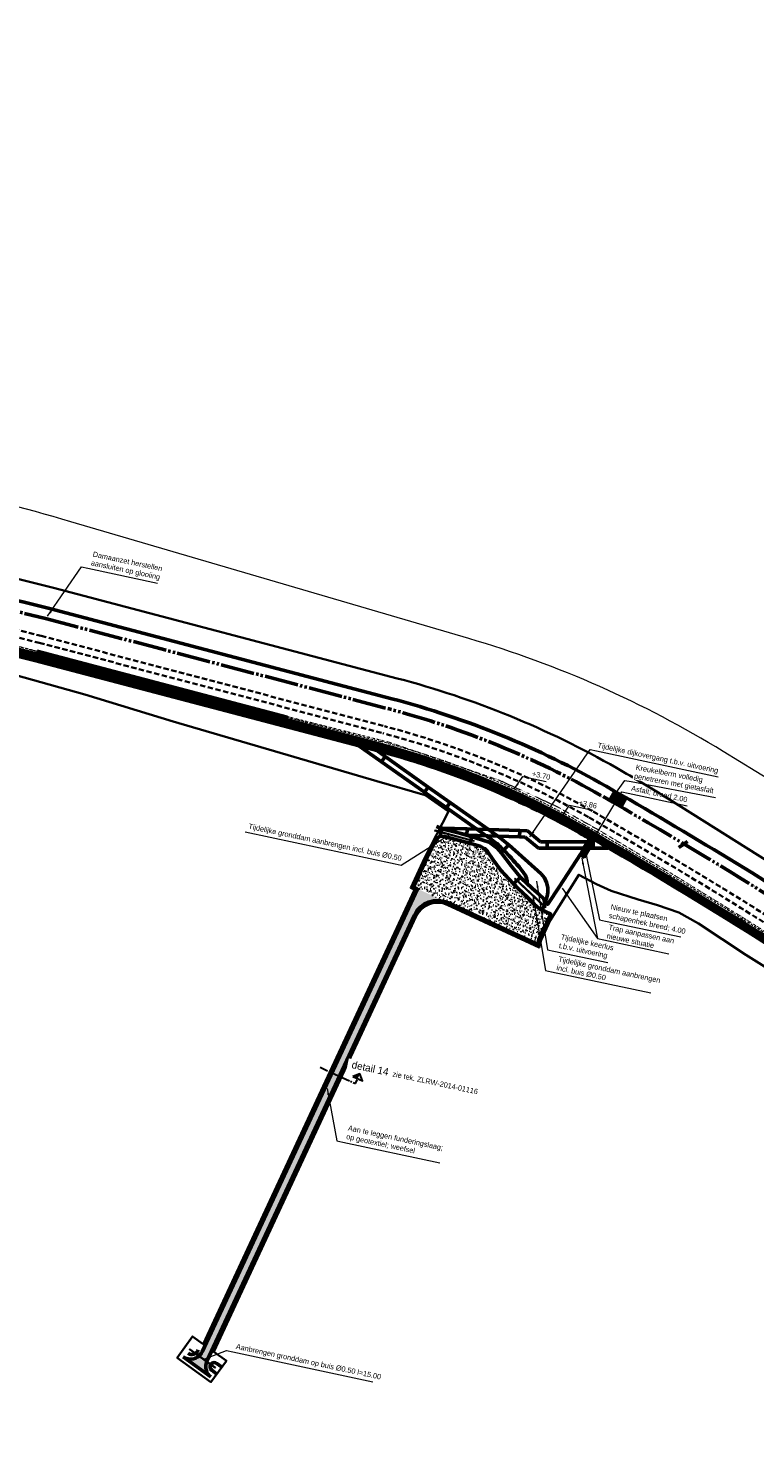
# Model space of a CAD drawing. Header units: metres. Extents: x 63663 to 67388, y 393975 to 407310.
# Tile 17 of 49: x 65671 to 66014, y 402852 to 403528. Entities that reach past the tile are written whole.
import ezdxf

# ---------------------------------------------------------------- set-up
doc = ezdxf.new("R2010")
doc.units = ezdxf.units.M
for name, pattern in [('CENTER2', [28.574999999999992, 19.05, -3.174999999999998, 3.174999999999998, -3.174999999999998]), ('DOT', [0.25, 0, -0.25]), ('HIDDEN', [0.375, 0.25, -0.125]), ('JIS_09_08', [10.750000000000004, 8, -0.55, 0.55, -0.55, 0.55, -0.55]), ('ONDERHOUDSSTROOK', [28, 8, -20])]:
    doc.linetypes.add(name, pattern=pattern)
for name, color, linetype, lineweight in [('BS-PERKOENRIJ', 203, 'DOT', 5), ('maatvoering-leadr', 7, 'Continuous', 30), ('Plts-Detail', 3, 'CENTER2', 30), ('Plts-Dwarsprofiel', 5, 'CENTER2', 70), ('sn-arcering_grijs', 8, 'Continuous', 20), ('sn-arcering_lgrijs', 9, 'Continuous', 20), ('TM-Buis', 2, 'Continuous', 15), ('TM-Dijkovergang-tijdelijk', 71, 'Continuous', 50), ('TM-Glooiing', 4, 'Continuous', 50), ('TM-Insteek', 211, 'HIDDEN', 13), ('TM-Kreukelberm', 43, 'Continuous', 50), ('TM-Maatlijnen', 1, 'Continuous', 13), ('TM-Materiaalscheiding', 3, 'HIDDEN', 35), ('TM-Onderhoudsweg', 3, 'Continuous', 35), ('TM-Raster', 41, 'RASTER', 50), ('TM-Teenconstructie', 20, 'JIS_09_08', 50), ('TM-Verharding', 2, 'Continuous', 50), ('TM-Werkgrens', 62, 'PBZ-WERKGRENS', 35)]:
    doc.layers.add(name, color=color, linetype=linetype, lineweight=lineweight)
doc.styles.add('StagCAD', font='StagCAD.ttf')
doc.linetypes.add('PBZ-WERKGRENS', pattern='A,5.5,-1.05,["O",StagCAD,S=2,R=0,X=0,Y=-1],-3.45', length=10)
doc.linetypes.add('RASTER', pattern='A,3,-2,[200,RASTER,S=0.75,R=0,X=0,Y=0],-2,3', length=10)
doc.dimstyles.new('leader 1_1000', dxfattribs={"dimtxt": 2.5, "dimasz": 3, "dimexe": 0, "dimexo": 0, "dimgap": 1, "dimtad": 1, "dimrnd": 0.001, "dimzin": 1, "dimdsep": 46, "dimtxsty": 'StagCAD', "dimblk1": 'RAD_PIJL', "dimblk2": 'RAD_PIJL', "dimsah": 1, "dimcen": 0.09, "dimse1": 1, "dimse2": 1, "dimclrd": 1, "dimclre": 1, "dimclrt": 7, "dimazin": 0, "dimtfac": 1, "dimtix": 1, "dimtmove": 0, "dimatfit": 0, "dimfxl": 1, "dimtvp": 0.8299999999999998, "dimtolj": 1, "dimtzin": 0, "dimlwd": 15, "dimarcsym": 0})

# ---------------------------------------------------------------- blocks, each defined once
blk = doc.blocks.new('RAD_PIJL')
at = {"color": 1, "linetype": 'Continuous'}
blk.add_solid([(-2.828427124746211, -0.75), (-2.828427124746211, 0.75), (0, 0)], dxfattribs=at)
blk = doc.blocks.new('dsnpijl')
at = {"layer": 'Plts-Detail', "ltscale": 0.2}
blk.add_line((-4.978608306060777, 0.462016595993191), (-9.957216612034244, 0.924033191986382), dxfattribs=at)
at = {"layer": 'Plts-Detail', "linetype": 'Continuous', "ltscale": 0.2, "flags": 128}
blk.add_lwpolyline([(-10.41923320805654, -4.054575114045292), (-9.495200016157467, 5.902641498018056), (-14.93582491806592, 1.386049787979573), (-10.41923320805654, -4.054575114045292)], dxfattribs=at)
at = {"layer": 'Plts-Detail', "ltscale": 0.2}
blk.add_solid([(-9.95721661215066, 0.924033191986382), (-14.93582491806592, 1.386049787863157), (-10.41923320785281, -4.054575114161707)], dxfattribs=at)

msp = doc.modelspace()

# ---------------------------------------------------------------- hatches: boundary and pattern name
at = {"layer": 'sn-arcering_grijs'}
h = msp.add_hatch(dxfattribs=at)
h.set_pattern_fill('AR-CONC', color=256, scale=0.02, angle=77.48000000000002, style=0)
h.set_pattern_definition([(127.48, (65969.09166858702, 402767.5623349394), (1.101082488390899, 3.487942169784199), [0.381, -4.190999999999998]), (72.48000000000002, (65969.09166858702, 402767.5623349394), (-3.883073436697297, 0.1402406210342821), [0.3048, -3.352811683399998]), (177.9314447, (65969.18342517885, 402767.8529958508), (-2.781990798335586, 3.628182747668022), [0.323800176, -3.561804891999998]), (123.6642, (65968.09982866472, 402767.7825838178), (1.996143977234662, 5.110378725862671), [0.5715, -6.2865]), (174.11555761, (65968.26617337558, 402768.2084484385), (-3.801557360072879, 5.707917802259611), [0.4857004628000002, -5.342712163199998]), (68.66415117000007, (65968.09982866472, 402767.7825838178), (-3.801557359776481, 5.707917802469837), [0.4571993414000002, -5.029194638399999]), (98.47999999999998, (65968.4579130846, 402768.2234415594), (2.654007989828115, 2.516799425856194), [0.381, -4.190999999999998]), (43.48000000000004, (65968.4579130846, 402768.2234415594), (-3.328211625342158, 2.005214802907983), [0.3048, -3.352799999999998]), (148.931445, (65968.67908041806, 402768.4331748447), (-0.6742036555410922, 4.522014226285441), [0.323800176, -3.561798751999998]), (114.9799999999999, (65969.09166858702, 402767.5623349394), (-1.637496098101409, 0.4269006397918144), [0, -3.312159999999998, 0, -3.403599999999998, 0, -3.365499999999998]), (84.98000000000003, (65969.09166858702, 402767.5623349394), (-1.666262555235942, 1.738958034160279), [0, -1.940559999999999, 0, -3.235959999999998, 0, -1.282699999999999]), (44.97999999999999, (65968.84609108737, 402766.456433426), (0.6997179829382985, 2.622488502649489), [0, -1.27, 0, -3.9624, 0, -5.257799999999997]), (34.98, (65968.73596664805, 402765.9605134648), (0.1457928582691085, 3.002373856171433), [0, -1.650999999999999, 0, -2.63144, 0, -3.7338])])
edge = h.paths.add_edge_path()
edge.add_arc((65864.30862451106, 403102.4343541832), 12.00000000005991, 65.10823439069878, 155.0656008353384, ccw=False)
edge.add_line((65869.35948992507, 403113.3196083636), (65854.85328593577, 403120.0489896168))
edge.add_line((65854.85328593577, 403120.0489896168), (65752.87112675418, 402900.6921799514))
edge.add_arc((65747.43038033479, 402903.221661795), 5.999999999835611, 234.1487845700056, 335.06560083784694, ccw=False)
edge.add_line((65743.91628573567, 402898.3584181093), (65756.43180144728, 402889.3993072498))
edge.add_arc((65760.6380470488, 402893.6780334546), 5.999999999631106, 155.065600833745, 225.4894219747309, ccw=False)
edge.add_line((65755.19730062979, 402896.2075152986), (65853.42713167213, 403107.4933178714))
at = {"layer": 'sn-arcering_lgrijs'}
h = msp.add_hatch(color=256, dxfattribs=at)
h.dxf.hatch_style = 1
edge = h.paths.add_edge_path()
edge.add_line((65551.68383113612, 403267.4436287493), (65556.79896681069, 403278.4124796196))
edge.add_line((65556.79896681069, 403278.4124796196), (65501.98403396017, 403292.0669708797))
edge.add_arc((65153.17913577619, 401919.7206210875), 1415.980000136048, 75.73928053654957, 77.41508903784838)
edge.add_line((65461.70166963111, 403301.6805361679), (65456.55944140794, 403290.6535882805))
edge.add_arc((65153.17913574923, 401919.7206210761), 1404.100000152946, 75.73812834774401, 77.52184026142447, ccw=False)
edge.add_arc((1544873.313091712, 6342005.496034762), 6120212.589272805, 256.0119559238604, 256.0124633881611)
h = msp.add_hatch(color=256, dxfattribs=at)
h.dxf.hatch_style = 1
edge = h.paths.add_edge_path()
edge.add_arc((56421.33428857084, 386593.6200658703), 19110.82857814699, 60.08816942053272, 60.10689107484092, ccw=False)
edge.add_line((65951.2686486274, 403158.7678175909), (65953.76724077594, 403163.0987571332))
edge.add_arc((64818.28566328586, 401194.9095648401), 2272.242748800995, 60.01862681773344, 60.17643366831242)
edge.add_line((65948.34205745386, 403166.2186870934), (65945.85540325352, 403161.880882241))

# ---------------------------------------------------------------- linework, layer by layer
at = {"layer": 'Plts-Detail', "ltscale": 0.2}
msp.add_line((65808.83564782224, 403035.4582889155), (65825.54499209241, 403027.7667113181), dxfattribs=at)
at = {"layer": 'TM-Buis', "ltscale": 0.01}
for points in [[(65881.50610033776, 403142.4302853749), (65863.16554174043, 403147.3925338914), (65863.2961272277, 403147.8751801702), (65881.63668582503, 403142.9129316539)], [(65915.4200891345, 403111.0053901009), (65900.83855171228, 403124.6940264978), (65901.18076762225, 403125.0585649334), (65915.76230504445, 403111.3699285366)], [(65758.95134402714, 402892.9756984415), (65746.79272038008, 402901.7602229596), (65747.08553786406, 402902.1655104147), (65759.24416151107, 402893.3809858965)]]:
    msp.add_lwpolyline(points, close=True, dxfattribs=at)
at = {"layer": 'TM-Dijkovergang-tijdelijk'}
for p, q in [((65837.87883423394, 403180.2319288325), (65826.06079428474, 403188.5987785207)), ((65839.61451450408, 403182.6788481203), (65834.32551078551, 403186.4233183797)), ((65860.01859743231, 403168.2333158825), (65890.06813616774, 403146.9590627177)), ((65870.37199173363, 403160.9033953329), (65868.62319691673, 403158.4633507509)), ((65898.02677737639, 403140.8168375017), (65895.82510921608, 403138.2362235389)), ((65898.08243841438, 403140.7850884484), (65913.48878897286, 403127.1408953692))]:
    msp.add_line(p, q, dxfattribs=at)
at = {"layer": 'TM-Dijkovergang-tijdelijk', "ltscale": 5}
for p, q in [((65866.45897796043, 403148.735324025), (65878.34472277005, 403148.3663662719)), ((65903.2401365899, 403144.6136933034), (65905.8629952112, 403144.5330736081)), ((65903.33334623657, 403147.6122449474), (65906.98656885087, 403147.4995483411)), ((65912.16027313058, 403139.3029816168), (65905.8629952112, 403144.5330736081)), ((65913.21369671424, 403142.327718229), (65906.98656885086, 403147.4995483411)), ((65930.35248306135, 403142.3029816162), (65913.21369671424, 403142.327718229)), ((65912.16027313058, 403139.3029816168), (65930.35248306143, 403139.3029816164)), ((65938.04132494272, 403139.3029816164), (65945.01726527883, 403139.3029816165))]:
    msp.add_line(p, q, dxfattribs=at)
at = {"layer": 'TM-Dijkovergang-tijdelijk'}
for points in [[(65839.61451450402, 403182.6788481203), (65837.87883423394, 403180.2319288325), (65858.2829164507, 403165.786395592), (65860.0185967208, 403168.2333148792), (65839.61451450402, 403182.6788481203)], [(65878.34472277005, 403148.3663662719), (65878.25151312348, 403145.3678146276), (65903.2401365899, 403144.6136933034), (65903.33334623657, 403147.6122449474), (65878.34472277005, 403148.3663662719)], [(65898.07485560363, 403140.7757452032), (65897.7154100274, 403141.0829621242), (65894.91990157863, 403143.3517467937), (65892.88292767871, 403144.9140775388), (65890.39456633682, 403146.7346214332), (65890.06813616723, 403146.9590627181)], [(65916.35217536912, 403142.3029816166), (65916.3521753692, 403139.3029816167), (65938.04132494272, 403139.302981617), (65938.04132494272, 403142.302981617), (65916.35217536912, 403142.3029816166)], [(65905.30297600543, 403127.3678661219), (65904.90120941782, 403127.9205804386), (65904.26930697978, 403128.7580192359), (65903.79558565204, 403129.3758180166), (65902.97807795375, 403130.3544197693), (65902.49200971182, 403130.9380423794), (65901.93983053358, 403131.5852638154), (65901.2125005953, 403132.4302464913), (65900.2663030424, 403133.4751400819), (65899.35339509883, 403134.4934887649), (65898.33212904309, 403135.6127577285), (65896.25419352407, 403137.8068995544), (65895.82510921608, 403138.2362235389)], [(65915.16372194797, 403113.6253164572), (65915.77063881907, 403114.7910679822), (65916.32428628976, 403116.5102293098), (65916.63216395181, 403118.2946018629), (65916.57407664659, 403120.7084707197), (65916.00970936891, 403123.0611932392), (65914.96498031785, 403125.2304343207), (65913.48878897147, 403127.1408953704)]]:
    msp.add_lwpolyline(points, dxfattribs=at)
msp.add_lwpolyline([(65895.82510921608, 403138.2362235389), (65895.51018466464, 403138.5513240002, 0.0424305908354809), (65889.03604183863, 403144.0140222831), (65858.28120293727, 403165.7839799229)], format="xyb", dxfattribs=at)
msp.add_arc((65899.84788825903, 403122.9812936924), 7, 356.2480325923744, 38.80363138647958, dxfattribs=at)
at = {"layer": 'TM-Glooiing'}
for p, q in [((65750.87441959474, 402901.1422053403), (65751.08411185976, 402901.5928234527)), ((65757.47823004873, 402891.9704911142), (65759.738740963, 402890.3372870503)), ((65759.91660971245, 402895.2046182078), (65762.086, 402893.5689999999))]:
    msp.add_line(p, q, dxfattribs=at)
msp.add_lwpolyline([(65879.67182043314, 403141.519098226), (65867.79500000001, 403144.723), (65865.709, 403144.8759999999), (65866.45897796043, 403148.735324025), (65868.29147124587, 403148.2080179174), (65880.68295123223, 403144.6566200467)], close=True, dxfattribs=at)
msp.add_lwpolyline([(65909.06495761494, 403120.4056826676), (65903.72542427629, 403125.4712548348), (65900.42058666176, 403122.3370368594), (65901.424, 403121.279), (65905.86600000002, 403116.9485), (65910.308, 403112.618), (65913.028, 403110.3529999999), (65913.87299999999, 403110.3), (65915.40800000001, 403112.6289999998), (65914.77199999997, 403115.223), (65909.07439080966, 403120.3967334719)], dxfattribs=at)
for centre, radius, start, end in [((65748.15449276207, 402902.4079059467), 3, 234.1521397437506, 335.0453865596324), ((65758.69741988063, 402893.587554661), 2.025171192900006, 52.98542525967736, 232.9854252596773)]:
    msp.add_arc(centre, radius, start, end, dxfattribs=at)
at = {"layer": 'TM-Kreukelberm'}
msp.add_line((65978.64673641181, 403139.608191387), (65982.80451908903, 403142.3863816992), dxfattribs=at)
msp.add_lwpolyline([(65948.34205745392, 403166.2186870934), (65945.85540325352, 403161.880882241)], dxfattribs=at)
at = {"layer": 'TM-Maatlijnen', "ltscale": 5}
msp.add_lwpolyline([(66180.33506282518, 402943.2840051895), (66170.58252031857, 403034.5582646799, 0.2326510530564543), (66123.41828105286, 403109.1856735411), (65999.6461712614, 403185.0730899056, 0.0661748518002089), (65879.21105218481, 403238.5465889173), (65690.72942164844, 403293.9100391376, 0.0174323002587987), (65623.20291883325, 403311.2126159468), (65489.8136633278, 403340.4779624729)], format="xyb", dxfattribs=at)
at = {"layer": 'TM-Onderhoudsweg'}
for p, q in [((65932.21420449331, 403135.7407896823), (65936.93418467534, 403143.9645532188)), ((65933.94880805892, 403134.74522428), (65938.66878824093, 403142.9689878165)), ((65932.21420449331, 403135.7407896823), (65933.94880805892, 403134.7452242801))]:
    msp.add_line(p, q, dxfattribs=at)
msp.add_lwpolyline([(65931.8907219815, 403150.3005108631, -0.00102678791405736), (65933.31580896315, 403149.4914159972)], format="xyb", dxfattribs=at)
at = {"layer": 'TM-Onderhoudsweg', "linetype": 'ONDERHOUDSSTROOK', "ltscale": 0.5, "const_width": 2, "flags": 128}
msp.add_lwpolyline([(65933.08150627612, 403135.2430069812), (65937.80148645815, 403143.4667705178)], dxfattribs=at)
at = {"layer": 'TM-Raster'}
for points in [[(65935.16836584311, 403141.6914773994), (65935.26792238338, 403141.864937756), (65935.09446202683, 403141.9644942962), (65934.99490548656, 403141.7910339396)], [(65933.17723503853, 403138.2222702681), (65933.2767915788, 403138.3957306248), (65933.10333122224, 403138.495287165), (65933.00377468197, 403138.3218268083)]]:
    msp.add_lwpolyline(points, close=True, dxfattribs=at)
at = {"layer": 'TM-Verharding'}
for p, q in [((65793.24463883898, 403201.3729838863), (65674.82798694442, 403232.5429225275)), ((65752.87112675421, 402900.6921799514), (65854.85391333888, 403120.0503391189)), ((65743.91628573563, 402898.3584181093), (65757.12395245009, 402888.8147897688))]:
    msp.add_line(p, q, dxfattribs=at)
msp.add_lwpolyline([(65900.42058666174, 403122.3370368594), (65894.16800000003, 403128.93), (65890.68499999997, 403133.7329999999), (65888.1, 403137.721), (65886.63000000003, 403139.088), (65884.512, 403140.161), (65877.238, 403142.2019999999), (65867.79500000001, 403144.723), (65865.70899999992, 403144.8759999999), (65864.52200000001, 403144.131), (65863.30000000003, 403142.1889999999), (65859.33299999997, 403134.455), (65853.03970380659, 403120.8921502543), (65854.85391333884, 403120.0503391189)], dxfattribs=at)
for centre, start, end in [((65747.43038033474, 402903.2216617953), 234.1487845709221, 335.0656008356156), ((65760.63804704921, 402893.6780334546), 155.0656008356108, 234.148784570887)]:
    msp.add_arc(centre, 6, start, end, dxfattribs=at)
at = {"layer": 'TM-Werkgrens', "flags": 128}
msp.add_lwpolyline([(66091.82319728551, 402978.2455706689), (66098.74469587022, 402979.3686810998), (66093.86884400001, 403010.092378), (66088.888426, 403031.9069409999), (66085.677171, 403040.631505), (66077.82360599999, 403047.282838), (66053.814153, 403061.6377530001), (66010.333216, 403088.80142), (65987.92410699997, 403103.531199), (65978.603507, 403108.7141919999), (65968.609301, 403112.298504), (65959.344232, 403114.912316), (65946.52170499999, 403119.094984), (65939.713925, 403122.179953), (65931.21489805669, 403126.6519931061), (65917.73839526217, 403104.966880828), (65913.38100317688, 403095.6554298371), (65912.5098830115, 403092.1949911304), (65868.93858447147, 403112.4125038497, 0.413995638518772), (65854.3339227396, 403107.0717375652), (65758.41361494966, 402900.7535651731), (65764.40613293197, 402896.4234767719), (65757.1248147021, 402886.3466777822), (65741.12383964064, 402897.9087017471), (65748.4051578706, 402907.985500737), (65753.46073993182, 402904.3324258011), (65853.52522814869, 403119.5644533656), (65851.71169384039, 403120.4059511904), (65858.43420833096, 403134.8938206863), (65869.55670071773, 403156.5780546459), (65858.59555970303, 403164.3390208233), (65835.588165, 403171.051138), (65787.274328, 403185.235898), (65739.283674, 403199.3328739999), (65697.317635, 403211.9880289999), (65643.671959, 403227.097591), (65595.607758, 403238.149486), (65545.653154, 403248.90706), (65499.32721900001, 403259.459113), (65448.21907000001, 403270.500419), (65399.77777999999, 403281.792917), (65348.150559, 403293.181055), (65294.968931, 403305.9494929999), (65253.631011, 403315.136545), (65202.398073, 403326.117563), (65155.625277, 403335.858969), (65102.82116499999, 403347.04979), (65056.278186, 403356.7270139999), (65004.15561799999, 403368.596306), (64959.16211399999, 403377.836039), (64911.94522, 403388.170062), (64861.56136599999, 403398.897107), (64839.90394600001, 403403.165948), (64828.241212, 403404.0716), (64817.855906, 403405.073019), (64809.74443099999, 403401.5017949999), (64802.80540299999, 403393.950212), (64773.018251, 403359.037261), (64756.10092000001, 403342.8612229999), (64739.30865499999, 403333.030798), (64712.70690496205, 403320.9412794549)], format="xyb", dxfattribs=at)

# ---------------------------------------------------------------- block references
at = {"layer": 'Plts-Dwarsprofiel', "ltscale": 0.5, "xscale": 0.5000000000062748, "yscale": 0.5000000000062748, "zscale": 0.5000000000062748, "rotation": 250.3674842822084}
msp.add_blockref('dsnpijl', (65824.49104132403, 403025.4997336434), dxfattribs=at)

# ---------------------------------------------------------------- leaders
at = {"layer": 'maatvoering-leadr', "annotation_type": 0, "has_hookline": 1}
for points, hookline_direction, text_width, horizontal_direction in [([(65679.7662762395, 403249.0933255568), (65695.81535668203, 403272.4448825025), (65698.7498340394, 403271.8213100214)], 0, 32.75, (0.9781591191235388, -0.2078574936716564, 0)), ([(65870.35994170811, 403145.8126189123), (65847.21877628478, 403131.1209962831), (65844.28436804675, 403131.7448939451)], 1, 71.49999999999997, (0.9781360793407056, -0.2079658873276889, 0)), ([(65911.32123497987, 403123.582858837), (65916.48082191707, 403091.1346431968), (65919.4152301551, 403090.5107455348)], 0, 25.24999999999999, (0.9781360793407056, -0.2079658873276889, 0)), ([(65812.11116743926, 403025.381147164), (65816.69398640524, 403000.6544687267), (65819.62846376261, 403000.0308962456)], 0, 45.875, (0.9781591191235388, -0.2078574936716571, 0)), ([(65754.18002940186, 402897.3250734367), (65764.47429475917, 402901.2500455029), (65767.40877211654, 402900.6264730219)], 0, 66.75, (0.9781591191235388, -0.2078574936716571, 0))]:
    msp.add_leader(points, dimstyle='leader 1_1000', override={"dimgap": 1, "dimtad": 1}, dxfattribs=dict(at, hookline_direction=hookline_direction, text_width=text_width, horizontal_direction=horizontal_direction))
at = {"layer": 'maatvoering-leadr', "annotation_type": 0, "has_hookline": 1, "hookline_direction": 0, "text_width": 7.25, "horizontal_direction": (0.9781591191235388, -0.2078574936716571, 0)}
for points in [[(65900.71593146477, 403167.2530146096), (65904.82711905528, 403173.2348296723), (65907.76159641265, 403172.6112571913)], [(65921.92812459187, 403152.385018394), (65926.88951324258, 403159.6038836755), (65929.82399059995, 403158.9803111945)]]:
    msp.add_leader(points, dimstyle='leader 1_1000', dxfattribs=at)

# ---------------------------------------------------------------- next in the draw order: texts
at = {"layer": 'maatvoering-leadr', "color": 7, "char_height": 2.5, "attachment_point": 7, "rotation": 348.00317462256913, "style": 'StagCAD', "bg_fill": 3, "box_fill_scale": 1.199999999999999, "bg_fill_color": 256, "bg_fill_transparency": 0}
for s, insert in [('+3.70', (65908.94761302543, 403173.3815588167)), ('+3.86', (65931.01000721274, 403159.7506128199))]:
    msp.add_mtext(s, dxfattribs=dict(at, insert=insert))

# ---------------------------------------------------------------- next in the draw order: linework, layer by layer
at = {"layer": 'BS-PERKOENRIJ'}
msp.add_lwpolyline([(65255.323, 403328.461), (65313.082388, 403315.4430329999), (65351.284666, 403306.1830170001), (65406.254, 403295.994), (65453.08786499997, 403287.325048), (65502.06263200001, 403275.3752179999), (65550.772218, 403263.433548), (65555.50496399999, 403262.258101), (65600.086386, 403251.372977), (65647.613733, 403239.655995), (65699.760665, 403226.12152), (65743.382004, 403214.625769), (65791.183974, 403202.17536), (65841.666121, 403189.4176349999), (65893.88090599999, 403171.35515), (65920.59659, 403159.170267), (65940.16745800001, 403148.164235), (65974.449707, 403127.731855), (66009.328138, 403106.207474), (66050.89146900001, 403079.907534)], dxfattribs=at)

# ---------------------------------------------------------------- next in the draw order: leaders
at = {"layer": 'maatvoering-leadr', "annotation_type": 0, "has_hookline": 1, "hookline_direction": 0, "text_width": 58, "horizontal_direction": (0.9781591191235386, -0.207857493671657, 0)}
msp.add_leader([(65908.13117784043, 403144.5595982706), (65936.66284491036, 403185.988909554), (65939.59732226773, 403185.365337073)], dimstyle='leader 1_1000', override={"dimgap": 1, "dimtad": 1}, dxfattribs=at)

# ---------------------------------------------------------------- next in the draw order: texts
at = {"layer": 'maatvoering-leadr', "color": 7, "attachment_point": 7, "style": 'StagCAD', "bg_fill": 3, "box_fill_scale": 1.199999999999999, "bg_fill_color": 256, "bg_fill_transparency": 0}
for s, insert, char_height, rotation in [('\\A1;Damaanzet herstellen\\Paansluiten op glooiing', (65699.93585065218, 403272.5916116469), 2.5, 348.0031746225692), ('\\A1;Tijdelijke dijkovergang t.b.v. uitvoering', (65939.8410018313, 403186.1356386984), 2.5, 348.00317462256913), ('\\A1;Tijdelijke keerlus\\Pt.b.v. uitvoering', (65921.54366917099, 403091.2809157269), 2.499999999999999, 347.99682537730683)]:
    msp.add_mtext(s, dxfattribs=dict(at, insert=insert, char_height=char_height, rotation=rotation))

# ---------------------------------------------------------------- next in the draw order: hatches: boundary and pattern name
at = {"layer": 'sn-arcering_grijs'}
h = msp.add_hatch(dxfattribs=at)
h.set_pattern_fill('AR-CONC', color=256, scale=0.02, angle=77.48000000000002)
h.set_pattern_definition([(115.4831746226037, (64129.52191591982, 403635.7489259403), (1.802028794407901, 3.18289419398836), [0.381, -4.191]), (60.48317462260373, (64129.52191591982, 403635.7489259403), (-3.769113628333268, 0.9443035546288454), [0.3048, -3.352811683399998]), (165.9346193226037, (64129.67208451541, 403636.0141662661), (-1.967084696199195, 4.127197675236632), [0.323800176, -3.561804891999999]), (111.6673746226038, (64128.597519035, 403636.1705257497), (3.014776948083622, 4.58385006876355), [0.5715, -6.2865]), (162.1187322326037, (64128.84874978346, 403636.5525131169), (-2.532094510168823, 6.373434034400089), [0.4857004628, -5.342712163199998]), (56.66732579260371, (64128.597519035, 403636.1705257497), (-2.532094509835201, 6.373434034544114), [0.4571993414, -5.029194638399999]), (86.4831746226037, (64129.03941816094, 403636.5273242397), (3.119177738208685, 1.910174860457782), [0.381, -4.191]), (31.48317462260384, (64129.03941816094, 403636.5273242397), (-2.838721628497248, 2.653212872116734), [0.3048, -3.352799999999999]), (136.9346196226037, (64129.29934964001, 403636.6865054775), (0.2804560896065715, 4.563387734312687), [0.323800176, -3.561798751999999]), (102.9831746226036, (64129.52191591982, 403635.7489259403), (-1.512997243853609, 0.7579425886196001), [0, -3.312159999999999, 0, -3.403599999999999, 0, -3.365499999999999]), (72.98317462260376, (64129.52191591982, 403635.7489259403), (-1.268414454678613, 2.047322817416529), [0, -1.940559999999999, 0, -3.235959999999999, 0, -1.2827]), (32.98317462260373, (64129.05183213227, 403634.7182234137), (1.229539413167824, 2.419769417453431), [0, -1.27, 0, -3.9624, 0, -5.257799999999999]), (22.98317462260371, (64128.84103222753, 403634.2560249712), (0.7666745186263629, 2.906495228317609), [0, -1.650999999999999, 0, -2.631439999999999, 0, -3.733799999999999])])
h.paths.add_polyline_path([(65901.424, 403121.279), (65894.16800000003, 403128.93), (65890.68499999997, 403133.7329999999), (65888.1, 403137.7210000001), (65886.63000000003, 403139.0880000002), (65884.51200000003, 403140.1610000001), (65877.23800000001, 403142.2019999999), (65867.79500000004, 403144.7230000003), (65865.70899999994, 403144.8759999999), (65864.52200000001, 403144.131), (65863.30000000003, 403142.1889999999), (65859.33299999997, 403134.4550000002), (65853.03970380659, 403120.8921502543), (65911.83502952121, 403093.6105386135), (65912.43000000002, 403095.9740000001), (65914.298, 403100.394), (65916.11900000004, 403103.9849999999), (65918.00665374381, 403108.029163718), (65913.028, 403110.3529999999), (65910.308, 403112.618), (65905.86600000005, 403116.9485000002)])

# ---------------------------------------------------------------- next in the draw order: linework, layer by layer
at = {"layer": 'TM-Kreukelberm'}
for points in [[(65086.95151565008, 403382.6181289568), (65354.24682961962, 403325.3760274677), (65354.77927303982, 403327.8698210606), (65359.56821482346, 403326.8442546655, 0.006922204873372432), (65373.14386645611, 403324.1329824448), (65412.15805185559, 403316.9013831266, -0.01640397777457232), (65503.20415505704, 403296.9158311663), (65680.03405566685, 403252.8672077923), (65842.7681083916, 403210.0319278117, -0.06535252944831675), (65944.20714270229, 403168.5832794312)], [(65944.20714270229, 403168.5832794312, -0.01489407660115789), (66059.71585856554, 403098.0485980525, -0.01489407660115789)]]:
    msp.add_lwpolyline(points, format="xyb", dxfattribs=at)

# ---------------------------------------------------------------- next in the draw order: leaders
at = {"layer": 'maatvoering-leadr', "annotation_type": 0, "has_hookline": 1, "hookline_direction": 0, "text_width": 46.99999999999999, "horizontal_direction": (0.9781360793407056, -0.2079658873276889, 0)}
msp.add_leader([(65909.49029561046, 403116.9948754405), (65915.4376811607, 403081.313246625), (65918.37208939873, 403080.689348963)], dimstyle='leader 1_1000', override={"dimgap": 1, "dimtad": 1}, dxfattribs=at)
at = {"layer": 'maatvoering-leadr'}
msp.add_leader([(65923.474684, 403120.2989079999), (65940.18642859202, 403096.4398196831)], dimstyle='leader 1_1000', override={"dimgap": 1, "dimtad": 1}, dxfattribs=at)

# ---------------------------------------------------------------- next in the draw order: texts
at = {"layer": 'maatvoering-leadr', "color": 7, "attachment_point": 7, "style": 'StagCAD', "bg_fill": 3, "box_fill_scale": 1.199999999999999, "bg_fill_color": 256, "bg_fill_transparency": 0}
for s, insert, char_height, rotation in [('Asfalt; breed 2.00', (65955.83792496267, 403166.1054455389), 2.5, 348.00317462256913), ('\\A1;Tijdelijke gronddam aanbrengen\\Pincl. buis %%C0.50', (65920.50052841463, 403081.459519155), 2.499999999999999, 347.99682537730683)]:
    msp.add_mtext(s, dxfattribs=dict(at, insert=insert, char_height=char_height, rotation=rotation))

# ---------------------------------------------------------------- next in the draw order: linework, layer by layer
at = {"layer": 'TM-Materiaalscheiding', "ltscale": 10}
msp.add_lwpolyline([(64654.71803318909, 403355.4017625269, 0.2796053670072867), (64773.86571423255, 403393.7152236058), (64797.79523158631, 403421.7707777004, -0.2755656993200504), (64819.97496228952, 403429.2891078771), (65046.02617523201, 403380.8795556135, -0.004670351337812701), (65064.30894882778, 403376.7852764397, 0.004670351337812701), (65082.59172242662, 403372.6909972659), (65360.9172671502, 403313.0867382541, 0.006922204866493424), (65387.86466410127, 403307.7049171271), (65409.70309401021, 403303.6569849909, -0.01640965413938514), (65499.91710221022, 403283.8530131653), (65676.69155110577, 403239.8182029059), (65839.33929541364, 403197.0056412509, -0.06535252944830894), (65937.53260833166, 403156.8832157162, -0.01487111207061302), (66052.18283199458, 403086.8799947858)], format="xyb", dxfattribs=at)
at = {"layer": 'TM-Verharding'}
msp.add_lwpolyline([(65755.19730062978, 402896.2075152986), (65853.42713167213, 403107.4933178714, -0.4139956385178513), (65869.35948992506, 403113.3196083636), (65911.83502952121, 403093.6105386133), (65912.43000000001, 403095.9740000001), (65914.298, 403100.394), (65916.119, 403103.9849999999), (65918.0066537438, 403108.0291637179), (65913.028, 403110.3529999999)], format="xyb", dxfattribs=at)

# ---------------------------------------------------------------- next in the draw order: leaders
at = {"layer": 'maatvoering-leadr', "annotation_type": 0, "has_hookline": 1, "hookline_direction": 0, "text_width": 27.625, "horizontal_direction": (0.9781591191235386, -0.207857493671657, 0)}
msp.add_leader([(65937.5647112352, 403142.5765060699), (65951.71743099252, 403165.9587163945), (65954.65190834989, 403165.3351439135)], dimstyle='leader 1_1000', override={"dimgap": 1, "dimtad": 1}, dxfattribs=at)

# ---------------------------------------------------------------- next in the draw order: texts
at = {"layer": 'maatvoering-leadr', "color": 7, "attachment_point": 7, "style": 'StagCAD', "bg_fill": 3, "box_fill_scale": 1.199999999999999, "bg_fill_color": 256, "bg_fill_transparency": 0}
for s, insert, char_height, rotation in [('\\A1;Tijdelijke gronddam aanbrengen incl. buis %%C0.50', (65774.5198052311, 403147.8005568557), 2.499999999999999, 347.99682537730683), ('Trap aanpassen aan\\Pnieuwe situatie', (65944.30692256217, 403096.5865488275), 2.5, 348.00317462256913), ('\\A1;Aan te leggen funderingslaag;\\Pop geotextiel; weefsel', (65820.8144803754, 403000.801197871), 2.5, 348.00317462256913), ('\\A1;Aanbrengen gronddam op buis %%C0.50 l=15.00', (65768.59478872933, 402901.3967746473), 2.5, 348.00317462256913)]:
    msp.add_mtext(s, dxfattribs=dict(at, insert=insert, char_height=char_height, rotation=rotation))
at = {"layer": 'Plts-Detail', "insert": (65832.88877491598, 403036.7269784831), "char_height": 3.5, "width": 20.30990487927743, "attachment_point": 2, "rotation": 348.0000000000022, "style": 'StagCAD', "bg_fill": 3, "box_fill_scale": 1.199999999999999, "bg_fill_color": 256, "bg_fill_transparency": 0}
msp.add_mtext('detail 14', dxfattribs=at)

# ---------------------------------------------------------------- next in the draw order: linework, layer by layer
at = {"layer": 'TM-Raster'}
msp.add_lwpolyline([(65496.98620384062, 403272.2060924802), (65673.71133731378, 403228.1835667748), (65836.28212808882, 403185.3912610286, -0.06535252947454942), (65931.58152018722, 403146.4513103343, -0.0005986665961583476), (65936.25161473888, 403143.7797454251), (65935.18119220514, 403141.9147160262), (65933.09050486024, 403138.2720485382), (65932.02453086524, 403136.4147699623), (65922.16990174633, 403121.1192828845), (65916.53539412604, 403112.6916515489), (65914.77200000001, 403115.223), (65912.432, 403117.279), (65909.08360257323, 403120.3883686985), (65904.041, 403125.0710000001), (65899.20900000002, 403130.932), (65894.61900000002, 403136.9570000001), (65892.64600000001, 403139.291), (65888.824, 403142.033), (65876.86200000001, 403145.888), (65867.69300000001, 403148.179), (65863.83800000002, 403149.4860000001)], format="xyb", dxfattribs=at)

# ---------------------------------------------------------------- next in the draw order: leaders
at = {"layer": 'maatvoering-leadr', "annotation_type": 0, "has_hookline": 1, "hookline_direction": 0, "text_width": 30.5, "horizontal_direction": (0.9781591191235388, -0.2078574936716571, 0)}
msp.add_leader([(65932.71411269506, 403134.5869719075), (65940.18642859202, 403096.4398196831), (65943.12090594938, 403095.8162472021)], dimstyle='leader 1_1000', override={"dimgap": 1, "dimtad": 1}, dxfattribs=at)

# ---------------------------------------------------------------- next in the draw order: texts
at = {"layer": 'maatvoering-leadr', "color": 7, "insert": (65945.15138502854, 403105.5303034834), "char_height": 2.5, "attachment_point": 7, "rotation": 348.00317462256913, "style": 'StagCAD', "bg_fill": 3, "box_fill_scale": 1.199999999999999, "bg_fill_color": 256, "bg_fill_transparency": 0}
msp.add_mtext('Nieuw te plaatsen\\Pschapenhek breed; 4.00', dxfattribs=at)

# ---------------------------------------------------------------- next in the draw order: linework, layer by layer
at = {"layer": 'TM-Insteek', "ltscale": 5}
msp.add_lwpolyline([(64652.54409665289, 403348.4356835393, 0.2850965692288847), (64779.83688447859, 403388.6039694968), (64803.77540959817, 403416.6700845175), (64803.77540959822, 403416.6700845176, -0.2755656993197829), (64818.32903866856, 403421.6033720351), (65359.34463529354, 403305.7432425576, 0.006922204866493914), (65386.49593853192, 403300.3206981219), (65408.33436844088, 403296.2727659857), (65408.33436844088, 403296.2727659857, -0.0164128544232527), (65498.0843895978, 403276.5700476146), (65674.82798694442, 403232.5429225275), (65837.42761126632, 403189.7430271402, -0.06535252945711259), (65933.81132006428, 403150.3600176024, -0.02054825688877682), (66090.56737285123, 403052.1880080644, -0.2162346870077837), (66101.2639065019, 403034.5154443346), (66107.76850525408, 402979.8198696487)], format="xyb", dxfattribs=at)
at = {"layer": 'TM-Materiaalscheiding', "ltscale": 10}
msp.add_lwpolyline([(64653.8322454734, 403352.6333453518, 0.2852031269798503), (64776.56258101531, 403391.4066635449), (64800.49620257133, 403419.4670295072, -0.275565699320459), (64819.23157439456, 403425.8178149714), (65045.28917996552, 403377.406893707, -0.002802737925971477), (65063.5834156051, 403373.3817470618, 0.002802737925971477), (65081.87765124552, 403369.3566004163), (65360.20319596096, 403309.7523414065, 0.006922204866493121), (65387.24317885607, 403304.352029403), (65409.08160876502, 403300.3040972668, -0.0164111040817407), (65499.08494420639, 403280.546099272), (65675.84537883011, 403236.5147799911), (65838.47127371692, 403193.7079695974, -0.06535252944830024), (65935.84291552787, 403153.921284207, -0.01487155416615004), (66050.32339503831, 403084.0215668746), (66083.53099306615, 403062.1970843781, -0.001270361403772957), (66093.00313214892, 403055.7437325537, -0.216234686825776), (66105.54374819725, 403035.0244188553), (66108.26121882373, 403012.1738752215), (66110.94673756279, 402987.8137255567), (66120.76026130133, 402905.294212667), (66131.7130812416, 402906.5967622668)], format="xyb", dxfattribs=at)
at = {"layer": 'TM-Onderhoudsweg', "linetype": 'ONDERHOUDSSTROOK', "ltscale": 0.75, "flags": 128}
msp.add_lwpolyline([(64651.92609941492, 403346.0132716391, 3, 3, 0.2851057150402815), (64781.73617064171, 403386.9783216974, 3, 3, 0), (64805.67750184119, 403415.0477266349, 3, 3, -0.2755656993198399), (64817.80552606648, 403419.1587995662, 3, 3, 0), (65358.82112269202, 403303.2986700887, 3, 3, 0.00692220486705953), (65386.04030418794, 403297.862569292, 3, 3, 0), (65407.87873409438, 403293.8146371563, 3, 3, 0), (65407.8787340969, 403293.8146371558, 3, 3, -0.01641392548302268), (65497.47428847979, 403274.1456275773, 3, 3, 0), (65674.20762603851, 403230.1210582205, 3, 3, 0), (65836.79123172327, 403187.3253793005, 3, 3, -0.0646663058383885), (65931.64446115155, 403148.7176638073, 3, 3, -0.02066707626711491), (66089.15451943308, 403050.1255228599, 3, 3, -0.2162346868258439), (66098.78139971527, 403034.2202155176, 3, 3, 0), (66103.13994532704, 402997.5702750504, 0, 0, 0)], format="xyseb", dxfattribs=at)
at = {"layer": 'TM-Onderhoudsweg'}
for points in [[(64652.2968977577, 403347.4667187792, 0.2851002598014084), (64780.59659564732, 403387.9537065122), (64804.53624649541, 403416.0211413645, -0.2755656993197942), (64818.11963362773, 403420.6255430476), (65359.13523025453, 403304.7654135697, 0.006922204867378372), (65386.31368479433, 403299.33744659), (65408.15211471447, 403295.2895144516, -0.01641328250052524), (65497.84034977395, 403275.6002794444), (65674.57984258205, 403231.5741768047), (65837.1730594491, 403188.7759680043, -0.06535252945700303), (65933.31580897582, 403149.4914159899, -0.02054825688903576), (66090.00223148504, 403051.3630139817, -0.2162346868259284), (66100.2709037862, 403034.3973528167), (66104.61974588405, 402997.8290068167), (66107.49274777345, 402981.3970477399, -0.0136820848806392), (66107.95758203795, 402978.2299693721), (66108.61280425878, 402972.7203665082)], [(64651.55530107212, 403344.559824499, 0.2851110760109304), (64782.8757553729, 403386.0029482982), (64806.81875718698, 403414.0743119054, -0.275565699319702), (64817.49141850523, 403417.6920560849), (65358.50701513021, 403301.8319266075, 0.006922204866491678), (65385.76692358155, 403296.3876919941), (65407.60535349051, 403292.3397598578, -0.01641456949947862), (65497.10822531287, 403272.6909761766), (65673.83540949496, 403228.6679396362), (65836.40940399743, 403185.8747905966, -0.06535252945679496), (65931.82927570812, 403146.8856111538, -0.02054825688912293), (66088.30680738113, 403048.8880317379, -0.2162346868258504), (66097.29189564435, 403034.0430782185), (66103.61934165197, 402980.8371374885)]]:
    msp.add_lwpolyline(points, format="xyb", dxfattribs=at)
at = {"layer": 'TM-Teenconstructie', "ltscale": 2}
msp.add_lwpolyline([(64656.12331064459, 403360.3298986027, 0.2427614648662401), (64760.33474442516, 403387.5423063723), (64759.70722266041, 403388.2243437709, 0.02985564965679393), (64769.03430099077, 403397.8513062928), (64792.95630892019, 403425.8980561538, -0.2755656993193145), (64821.30677834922, 403435.5081002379), (65041.97442352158, 403388.2512935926, -0.001570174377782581), (65066.32522487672, 403382.6325395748, 0.001570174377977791), (65090.67602629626, 403377.0137855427), (65358.55752755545, 403319.6463120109), (65359.09151040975, 403322.1397759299), (65362.69092785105, 403321.3689497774, 0.006922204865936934), (65389.4083532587, 403316.0330576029), (65411.24678317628, 403311.985125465, -0.0164060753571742), (65501.98403396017, 403292.0669708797), (65678.79333385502, 403248.0234791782), (65841.49534930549, 403205.1966321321, -0.06535252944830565), (65941.72958726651, 403164.2402713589, -0.01137733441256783), (66030.15464627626, 403111.0941201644)], format="xyb", dxfattribs=at)
at = {"layer": 'TM-Werkgrens', "flags": 128}
msp.add_lwpolyline([(64655.81037836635, 403376.5943377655, 0.2588739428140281), (64749.37427798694, 403397.453627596), (64782.51513038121, 403436.3087771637, -0.2755656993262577), (64823.26529177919, 403450.1219822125), (65040.51731226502, 403403.5957348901), (65040.5294874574, 403403.5929658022, -0.001570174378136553), (65064.97208703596, 403397.9530300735, 0.001570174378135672), (65089.23109025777, 403392.3554577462), (65346.55784040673, 403337.255698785), (65347.0902838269, 403339.7494923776), (65368.29594102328, 403335.2019227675), (65413.98058923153, 403326.7338984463, -0.01639981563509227), (65505.64433647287, 403306.6135668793), (65682.51549929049, 403262.5546650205), (65845.31362656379, 403219.7025191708, -0.06535252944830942), (65949.16225359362, 403177.2692955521, -0.009352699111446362), (65974.22056887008, 403162.3285103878), (66106.06852412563, 403079.4593953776, -0.2257317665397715), (66131.34173926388, 403039.5335731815), (66153.19705109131, 402864.2159386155)], format="xyb", dxfattribs=at)

# ---------------------------------------------------------------- next in the draw order: leaders
at = {"layer": 'maatvoering-leadr', "annotation_type": 0, "has_hookline": 1, "hookline_direction": 0, "text_width": 35.375, "horizontal_direction": (0.9781591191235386, -0.207857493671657, 0)}
msp.add_leader([(65934.01608417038, 403139.8847132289), (65941.03089105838, 403105.383574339), (65943.96536841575, 403104.760001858)], dimstyle='leader 1_1000', override={"dimgap": 1, "dimtad": 1}, dxfattribs=at)

# ---------------------------------------------------------------- next in the draw order: texts
at = {"layer": 'maatvoering-leadr', "color": 7, "char_height": 2.5, "attachment_point": 7, "style": 'StagCAD', "bg_fill": 3, "box_fill_scale": 1.199999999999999, "bg_fill_color": 256, "bg_fill_transparency": 0}
for s, insert, rotation in [('\\A1;Kreukelberm volledig\\Ppenetreren met gietasfalt', (65957.16156980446, 403171.58193216), 349.28453042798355), ('\\A1;zie tek. ZLRW-2014-01116', (65842.86518635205, 403031.1708997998), 348.00317462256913)]:
    msp.add_mtext(s, dxfattribs=dict(at, insert=insert, rotation=rotation))

# ---------------------------------------------------------------- next in the draw order: linework, layer by layer
at = {"layer": 'TM-Kreukelberm'}
msp.add_lwpolyline([(65953.76724077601, 403163.0987571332), (65951.26864862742, 403158.7678175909)], dxfattribs=at)

# ---------------------------------------------------------------- next in the draw order: leaders
at = {"layer": 'maatvoering-leadr', "annotation_type": 0, "has_hookline": 1, "hookline_direction": 0, "text_width": 39.75, "horizontal_direction": (0.9825626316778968, -0.1859319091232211, 0)}
msp.add_leader([(65947.59783962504, 403163.6549790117), (65953.04538736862, 403171.3430971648), (65955.99307526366, 403170.7853014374)], dimstyle='leader 1_1000', override={"dimgap": 1, "dimtad": 1}, dxfattribs=at)

doc.saveas('drawing.dxf')
